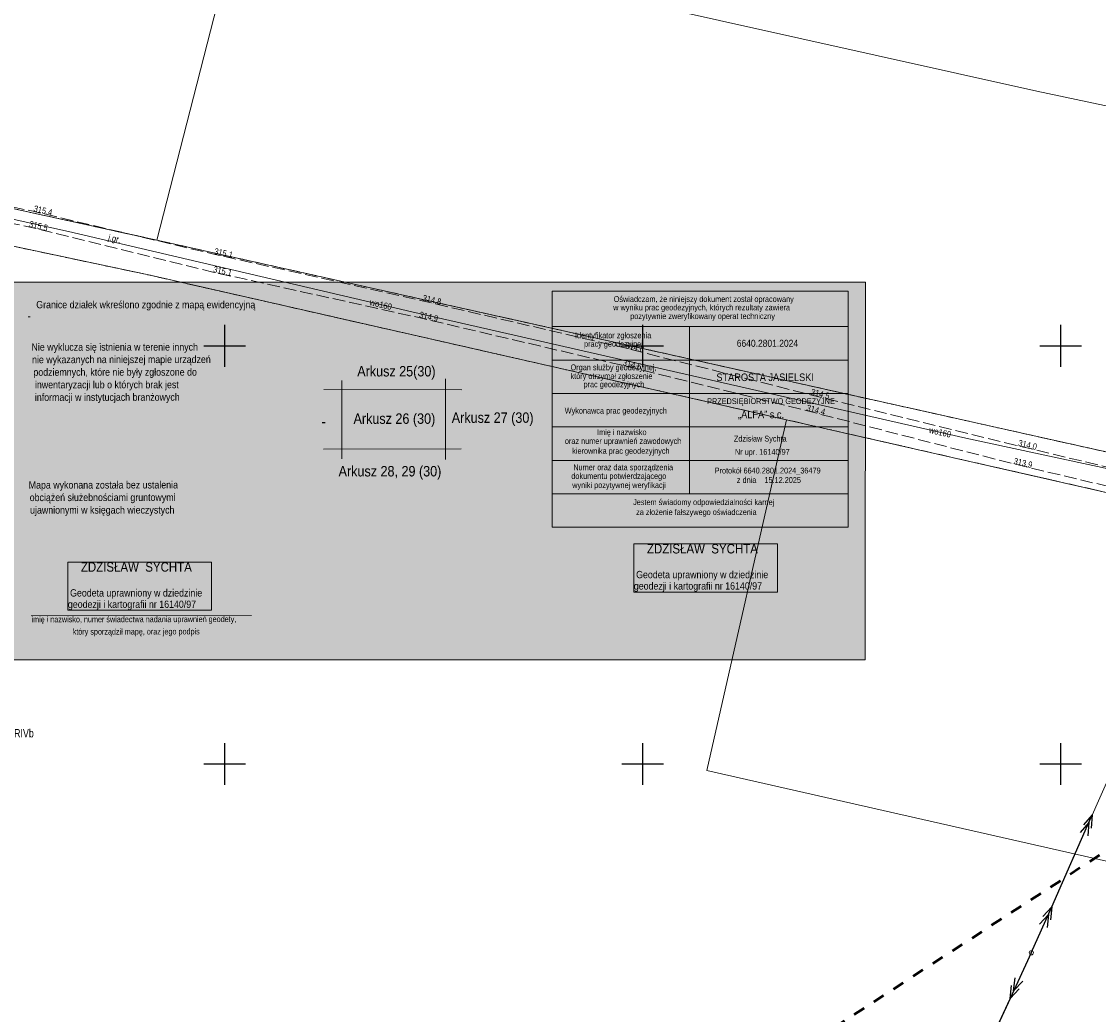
# Model space of a CAD drawing. Header units: metres. Extents: x 7523615 to 7533948, y 5492686 to 5502120.
# Tile 214 of 256: x 7531176 to 7531305, y 5497320 to 5497439. Entities that reach past the tile are written whole.
import ezdxf
from ezdxf.enums import TextEntityAlignment as Align

# ---------------------------------------------------------------- set-up
doc = ezdxf.new("R2010")
doc.units = ezdxf.units.M
for name, pattern in [('1.4_1.4', [2.8, 1.4, -1.4]), ('1.5_0.5', [2, 1.5, -0.5]), ('219-500', [0]), ('egkk-500', [2, 1.5, -0.5]), ('egug-500', [1, 0.5, -0.5]), ('suep_sn_500', [0])]:
    doc.linetypes.add(name, pattern=pattern)
doc.layers.get('0').update_dxf_attribs({"color": 2, "lineweight": 5})
doc.styles.get("Standard").update_dxf_attribs({"font": 'Working1250', "width": 0.75})

# ---------------------------------------------------------------- blocks, each defined once
blk = doc.blocks.new('203')
at = {"linetype": 'Continuous', "lineweight": 0}
h = blk.add_hatch(color=0, dxfattribs=at)
edge = h.paths.add_edge_path()
edge.add_arc((0, 0), 0.045, 0, 360)
blk = doc.blocks.new('PW01')
at = {"linetype": 'Continuous', "lineweight": 13}
h = blk.add_hatch(color=0, dxfattribs=at)
edge = h.paths.add_edge_path()
edge.add_arc((0, 0), 0.045, 0, 360)
blk = doc.blocks.new('US15')
at = {"color": 0, "linetype": 'Continuous', "lineweight": 13}
blk.add_circle((0, 0), 0.25, dxfattribs=at)
blk = doc.blocks.new('SUEP2')
at = {"color": 0, "linetype": 'Continuous'}
for p, q in [((0, 0), (6.027, 0)), ((5.027, 0), (3.527, 0.5)), ((5.027, 0), (3.527, -0.5)), ((6.027, 0), (4.527, 0.5)), ((6.027, 0), (4.527, -0.5)), ((6.027, 0), (18.027, 0)), ((17.027, 0), (15.527, 0.5)), ((17.027, 0), (15.527, -0.5)), ((18.027, 0), (16.527, 0.5)), ((18.027, 0), (16.527, -0.5))]:
    blk.add_line(p, q, dxfattribs=at)
blk = doc.blocks.new('RAMKA500K')
at = {"color": 0}
for p, q in [((0, 147.5), (0, 152.5)), ((50, 147.5), (50, 152.5)), ((100, 147.5), (100, 152.5)), ((400, 147.5), (400, 152.5)), ((0, 150), (2.5, 150)), ((47.5, 150), (52.5, 150)), ((97.5, 150), (102.5, 150)), ((397.5, 150), (400, 150)), ((0, 97.5), (0, 102.5)), ((50, 97.5), (50, 102.5)), ((100, 97.5), (100, 102.5)), ((400, 97.5), (400, 102.5)), ((0, 100), (2.5, 100)), ((47.5, 100), (52.5, 100)), ((97.5, 100), (102.5, 100)), ((397.5, 100), (400, 100))]:
    blk.add_line(p, q, dxfattribs=at)

msp = doc.modelspace()

# ---------------------------------------------------------------- hatches: boundary and pattern name
at = {"layer": 'Pieczątka na wyrysie', "linetype": 'CONTINUOUS', "lineweight": 13}
for points in [[(7531144.93, 5497362.43), (7531144.93, 5497407.63), (7531276.63, 5497407.63), (7531276.6, 5497362.43)], [(7531248.94, 5497370.55), (7531266.12, 5497370.55), (7531266.12, 5497376.31), (7531248.94, 5497376.31)], [(7531181.25, 5497368.37), (7531198.42, 5497368.37), (7531198.42, 5497374.12), (7531181.25, 5497374.12)]]:
    msp.add_hatch(color=0, dxfattribs=at).paths.add_polyline_path(points)

# ---------------------------------------------------------------- linework, layer by layer
at = {"layer": '217-kontur klasyfikacyjny', "color": 7, "linetype": 'egkk-500', "lineweight": 18, "flags": 128}
for points in [[(7531089.24, 5497435.19), (7531191.88, 5497412.65)], [(7531191.09, 5497408.45), (7531145.77, 5497418.05)], [(7531191.88, 5497412.65), (7531379.8, 5497370.73)], [(7531267.2, 5497391.16), (7531191.09, 5497408.45)], [(7531368.76, 5497368.09), (7531267.2, 5497391.16)]]:
    msp.add_lwpolyline(points, dxfattribs=at)
at = {"layer": '218-kontur użytku gruntowego', "color": 7, "linetype": 'egug-500', "lineweight": 18, "flags": 128}
for points in [[(7531191.88, 5497412.65), (7531089.24, 5497435.19)], [(7531145.77, 5497418.05), (7531191.09, 5497408.45)], [(7531379.8, 5497370.73), (7531191.88, 5497412.65)], [(7531191.09, 5497408.45), (7531267.2, 5497391.16)], [(7531267.2, 5497391.16), (7531368.76, 5497368.09)]]:
    msp.add_lwpolyline(points, dxfattribs=at)
at = {"layer": '219-działka ewidencyjna', "color": 3, "linetype": '219-500', "lineweight": 18, "flags": 128}
for points in [[(7531191.88, 5497412.65), (7531201.88, 5497451.72)], [(7531201.88, 5497451.72), (7531297.13, 5497430.47)], [(7531089.24, 5497435.19), (7531191.88, 5497412.65)], [(7531297.13, 5497430.47), (7531334.2, 5497422.6)], [(7531145.77, 5497418.05), (7531191.09, 5497408.45)], [(7531191.88, 5497412.65), (7531379.8, 5497370.73)], [(7531191.09, 5497408.45), (7531267.2, 5497391.16)], [(7531257.67, 5497349.23), (7531267.2, 5497391.16)], [(7531368.76, 5497368.09), (7531267.2, 5497391.16)], [(7531257.67, 5497349.23), (7531333.42, 5497332.02)]]:
    msp.add_lwpolyline(points, dxfattribs=at)
at = {"layer": 'jezdnia', "color": 7, "linetype": '1.5_0.5', "lineweight": 18, "flags": 128}
msp.add_lwpolyline([(7531380.66, 5497369.77), (7531377.1, 5497366.63), (7531366.27, 5497369.49), (7531341.94, 5497375.38), (7531318.37, 5497380.17), (7531294.31, 5497385.9), (7531269.53, 5497392.27), (7531247.56, 5497397.67), (7531223.22, 5497403.39), (7531198.58, 5497408.83), (7531176.55, 5497414.25), (7531151.96, 5497419.26), (7531127.12, 5497424.68), (7531102.47, 5497430.44), (7531066.73, 5497437.66), (7531043.29, 5497442.62), (7531018.19, 5497447.45), (7530994.11, 5497452.58), (7530967.32, 5497458.64), (7530949.15, 5497462.67), (7530925.27, 5497469.65), (7530899.65, 5497475.65), (7530880.03, 5497479.96), (7530866.54, 5497483.86), (7530852.63, 5497486.74), (7530830.27, 5497490.29), (7530810.02, 5497492.72), (7530769.86, 5497501.58), (7530733.3, 5497509.7), (7530708.55, 5497515.04), (7530683.9, 5497520.31), (7530655.32, 5497526.6), (7530633.69, 5497534.05), (7530608.9, 5497540.11), (7530587.95, 5497547.32), (7530567.42, 5497554.18), (7530546.57, 5497557.33), (7530519.25, 5497563.67), (7530493.63, 5497569.36), (7530480.5, 5497569.96), (7530464.6, 5497569.01), (7530442.73, 5497574.48), (7530412.22, 5497582.47), (7530389.93, 5497589.54), (7530360.77, 5497594.83), (7530337.99, 5497602.51), (7530321.98, 5497607.51), (7530325.14, 5497610.07), (7530339.31, 5497604.63), (7530361.66, 5497597.02), (7530390.23, 5497591.73), (7530412.83, 5497584.62), (7530443.74, 5497576.78), (7530464.8, 5497571.27), (7530480.34, 5497572.08), (7530493.99, 5497571.34), (7530519.69, 5497565.96), (7530547.14, 5497559.43), (7530567.79, 5497556.21), (7530588.79, 5497549.29), (7530609.5, 5497542.12), (7530634.14, 5497536.11), (7530655.79, 5497528.94), (7530684.16, 5497522.58), (7530708.98, 5497517.41), (7530733.78, 5497512.03), (7530770.22, 5497503.7), (7530810.24, 5497494.88), (7530830.29, 5497492.47), (7530852.93, 5497488.93), (7530866.95, 5497485.99), (7530880.51, 5497481.95), (7530899.99, 5497477.71), (7530925.76, 5497471.69), (7530949.67, 5497464.68), (7530967.69, 5497460.56), (7530994.41, 5497454.74), (7531018.59, 5497449.49), (7531043.62, 5497444.71), (7531067.09, 5497439.63), (7531102.76, 5497432.44), (7531127.55, 5497426.65), (7531152.35, 5497421.32), (7531177.09, 5497416.1), (7531198.69, 5497410.98), (7531223.61, 5497405.4), (7531247.87, 5497399.75), (7531270.06, 5497394.16), (7531294.85, 5497388.06), (7531318.85, 5497382.34), (7531342.32, 5497377.31), (7531366.84, 5497371.72)], close=True, dxfattribs=at)
at = {"layer": 'Pieczątka na wyrysie', "color": 7, "linetype": 'CONTINUOUS', "lineweight": 13, "flags": 128}
msp.add_lwpolyline([(7531144.93, 5497362.43), (7531144.93, 5497407.63), (7531276.63, 5497407.63), (7531276.6, 5497362.43)], close=True, dxfattribs=at)
at = {"layer": 'Pieczątka na wyrysie', "color": 1, "linetype": 'CONTINUOUS', "lineweight": 13, "flags": 128}
for points in [[(7531239.19, 5497406.55), (7531239.19, 5497378.31)], [(7531274.57, 5497406.55), (7531239.19, 5497406.55)], [(7531274.56, 5497406.55), (7531274.56, 5497378.31)], [(7531274.56, 5497402.31), (7531239.19, 5497402.31)], [(7531255.58, 5497382.31), (7531255.58, 5497402.31)], [(7531274.56, 5497398.31), (7531239.19, 5497398.31)], [(7531274.56, 5497394.31), (7531239.19, 5497394.31)], [(7531274.56, 5497390.31), (7531239.19, 5497390.31)], [(7531274.56, 5497386.31), (7531239.19, 5497386.31)], [(7531274.56, 5497382.31), (7531239.19, 5497382.31)], [(7531274.56, 5497378.31), (7531239.19, 5497378.31)]]:
    msp.add_lwpolyline(points, dxfattribs=at)
at = {"layer": 'Pieczątka na wyrysie', "color": 7, "linetype": 'CONTINUOUS', "lineweight": 13, "flags": 128}
for points in [[(7531226.4, 5497396.07), (7531226.41, 5497386.42)], [(7531228.35, 5497394.76), (7531211.86, 5497394.77)], [(7531214.01, 5497395.87), (7531214.02, 5497386.5)], [(7531228.3, 5497387.67), (7531211.82, 5497387.66)], [(7531176.86, 5497367.71), (7531203.21, 5497367.74)]]:
    msp.add_lwpolyline(points, dxfattribs=at)
at = {"layer": 'Pieczątka na wyrysie', "color": 0, "linetype": 'CONTINUOUS', "lineweight": 13, "flags": 128}
for points in [[(7531248.94, 5497370.55), (7531266.12, 5497370.55), (7531266.12, 5497376.31), (7531248.94, 5497376.31)], [(7531181.25, 5497368.37), (7531198.42, 5497368.37), (7531198.42, 5497374.12), (7531181.25, 5497374.12)]]:
    msp.add_lwpolyline(points, close=True, dxfattribs=at)
at = {"layer": 'przewód elektroenergetyczny średniego napięcia', "color": 1, "linetype": 'suep_sn_500', "lineweight": 18, "flags": 128}
for points in [[(7531296.48, 5497327.41), (7531333.96, 5497412.1)], [(7531333.96, 5497412.1), (7531296.48, 5497327.41)], [(7531251.72, 5497230.98), (7531296.48, 5497327.41)]]:
    msp.add_lwpolyline(points, dxfattribs=at)
at = {"layer": 'przewód wodociągowy', "color": 7, "linetype": 'CONTINUOUS', "lineweight": 18, "flags": 128}
msp.add_lwpolyline([(7531391.81, 5497364.47), (7531390.12, 5497366.11), (7531389.97, 5497367.4), (7531390.13, 5497369.55), (7531386.88, 5497369.91), (7531377.75, 5497370.47), (7531365.34, 5497371.82), (7531317.91, 5497382.67), (7531288.66, 5497388.97), (7531222.39, 5497404.08), (7531181.31, 5497413.69), (7531151.54, 5497420.25), (7531104.84, 5497430.77), (7531076.46, 5497437.25), (7531039.65, 5497445.26)], dxfattribs=at)
at = {"layer": 'Zakres', "color": 5, "linetype": '1.4_1.4', "lineweight": 50, "flags": 128}
msp.add_lwpolyline([(7531743.27, 5499246.67), (7531674.19, 5499075.04), (7531617.16, 5499130.01), (7531497.22, 5499019.6), (7531360.69, 5498909.88), (7531137.38, 5498723.26), (7530837.96, 5498471.05), (7530827.29, 5498468.56), (7530555.83, 5498209.93), (7530490.21, 5498246.48), (7530415.42, 5498175.93), (7530370.97, 5498140.65), (7530313.12, 5498105.37), (7530175.54, 5498113.13), (7530201.64, 5498273.29), (7530135.32, 5498299.4), (7530095.81, 5498250.01), (7529934.94, 5498278.94), (7529886.55, 5498254.6), (7529886.96, 5498227.43), (7529861.56, 5498166.05), (7529795.24, 5498157.58), (7529752.2, 5498064.45), (7529512.79, 5498134.24), (7529497.7, 5498245.62), (7529418.48, 5498260.59), (7529163.77, 5498290.23), (7529123.55, 5498137.12), (7529361.33, 5498088.44), (7529468.57, 5498017.18), (7529499.62, 5497998.73), (7529568.05, 5497998.13), (7529612.5, 5497967.79), (7529759.26, 5497962.85), (7529731.04, 5497742.01), (7529837.62, 5497773.43), (7529926.26, 5498000.98), (7530249.5, 5497965.97), (7530399.55, 5498036.46), (7530504.33, 5498041.17), (7530550.19, 5498000.25), (7530485.28, 5497939.57), (7530567.12, 5497896.53), (7530578.58, 5497865.95), (7530414.96, 5497723.67), (7530456.35, 5497670.63), (7530620.04, 5497828.68), (7530672.25, 5497834.44), (7530708.23, 5497874.66), (7530802.89, 5497949.74), (7531291.02, 5497844.85), (7531633.86, 5497783.35), (7531723.76, 5497752.95), (7531716.74, 5497689.82), (7531638.86, 5497701.8), (7531607.99, 5497651.88), (7531593.17, 5497646.23), (7531554.37, 5497551.69), (7531542.2, 5497533.11), (7531433.37, 5497444.09), (7531365.28, 5497382.71), (7531307.01, 5497340.61), (7531265.62, 5497313.74), (7531154.14, 5497225.54), (7531069.47, 5497140.17), (7531095.58, 5497066.79), (7531227.52, 5497061.86), (7531269.85, 5497013.88), (7531267.74, 5496900.28), (7531245.86, 5496824.79), (7531285.37, 5496797.98), (7531257.86, 5496726.01), (7531235.28, 5496726.72), (7531225.4, 5496699.91), (7531197.11, 5496699.88), (7531185.19, 5496624.41), (7531253.8, 5496571.67), (7531243.22, 5496477.48), (7531256.45, 5496456.49), (7531351.7, 5496436.03), (7531399.67, 5496549.62), (7531437.77, 5496640.64), (7531396.85, 5496663.92), (7531455.59, 5496799.21), (7531464.06, 5496818.26), (7531468.64, 5496848.96), (7531480.28, 5496877.18), (7531555.07, 5497002.95), (7531557.66, 5497022.17), (7531504.63, 5497031.87), (7531386.27, 5497072.44), (7531447.65, 5497179.68), (7531472.88, 5497186.56), (7531542.73, 5497165.75), (7531534.96, 5497117.77), (7531587.88, 5497105.78), (7531625.63, 5497206.32), (7531717.2, 5497165.38), (7531739.28, 5497219.08), (7531634.8, 5497264.88), (7531650.32, 5497306.51), (7531689.66, 5497342.67), (7531724.67, 5497377.51), (7531750.16, 5497383.41), (7531790.73, 5497415.16), (7531807.49, 5497435.8), (7531857.05, 5497525.94), (7531880.16, 5497531.76), (7531912.79, 5497579.21), (7531951.42, 5497582.56), (7531983.17, 5497634.77), (7532010.16, 5497686.45), (7532022.45, 5497715.67), (7532045.96, 5497826.68), (7532028.32, 5497890.18), (7532058.84, 5497978.73), (7532130.81, 5498096.73), (7532169.26, 5498228.67), (7532173.67, 5498272.59), (7532173.45, 5498329.02), (7532174.2, 5498362.37), (7532178.84, 5498457.8), (7532136.75, 5498585.56), (7532124.81, 5498799.34), (7532152.62, 5498813.57), (7532125.69, 5499032.47), (7532124.99, 5499095.27), (7532200.95, 5499066.75), (7532264.33, 5499123.02), (7532116.22, 5499183.81), (7531993.34, 5499227.79), (7531913.61, 5499254.72), (7531816.6, 5499290.94), (7531739.75, 5499297.76), (7531571.83, 5499328.1), (7531549.25, 5499297.76), (7531536.55, 5499281.53), (7531425.08, 5499226.5), (7531439.19, 5499201.8), (7531552.78, 5499254.72), (7531607.81, 5499273.77), (7531677.13, 5499271.21)], close=True, dxfattribs=at)

# ---------------------------------------------------------------- block references
at = {"layer": '203-punkt graniczny', "color": 3, "linetype": 'CONTINUOUS', "lineweight": 18}
for p in [(7531297.13, 5497430.47), (7531191.88, 5497412.65), (7531191.09, 5497408.45), (7531267.2, 5497391.16), (7531257.67, 5497349.23)]:
    msp.add_blockref('203', p, dxfattribs=at)
at = {"layer": 'pikieta naturalna', "color": 7, "linetype": 'CONTINUOUS', "lineweight": 13}
for p in [(7531177.09, 5497416.1), (7531176.55, 5497414.25), (7531198.69, 5497410.98), (7531198.58, 5497408.83), (7531223.61, 5497405.4), (7531223.22, 5497403.39), (7531247.87, 5497399.75), (7531247.56, 5497397.67), (7531270.06, 5497394.16), (7531269.53, 5497392.27), (7531294.85, 5497388.06), (7531294.31, 5497385.9)]:
    msp.add_blockref('PW01', p, dxfattribs=at)
at = {"layer": 'przewód elektroenergetyczny średniego napięcia', "color": 1, "linetype": 'CONTINUOUS', "lineweight": 18}
for rotation in [66.128, 245.101]:
    msp.add_blockref('SUEP2', (7531296.48, 5497327.41), dxfattribs=dict(at, rotation=rotation))
at = {"layer": 'słup przewodów napowietrznych', "color": 7, "linetype": 'CONTINUOUS', "lineweight": 18}
msp.add_blockref('US15', (7531296.48, 5497327.41), dxfattribs=at)
at = {"layer": 'Wstawianie ramki sekcyjnej z opisem', "color": 7, "linetype": 'CONTINUOUS', "lineweight": 13}
for p in [(7530800, 5497250), (7531200, 5497250)]:
    msp.add_blockref('RAMKA500K', p, dxfattribs=at)

# ---------------------------------------------------------------- texts
at = {"layer": '209-oznaczenie konturu klasyfikacyjnego', "color": 7, "linetype": 'CONTINUOUS', "lineweight": 18, "width": 0.79}
msp.add_text('RIVb', height=1, dxfattribs=at).set_placement((7531174.82, 5497354.17), align=Align.TOP_LEFT)
at = {"layer": 'jezdnia-Atr17', "color": 7, "width": 0.9}
msp.add_text('j.gr.', height=0.75, rotation=346.178, dxfattribs=at).set_placement((7531186.02, 5497412.66))
at = {"layer": 'Pieczątka na wyrysie', "color": 7, "linetype": 'CONTINUOUS', "lineweight": 13, "width": 0.903}
for s, p in [('Granice działek wkreślono zgodnie z mapą ewidencyjną', (7531190.56, 5497404.5)), ('-', (7531176.61, 5497403.13))]:
    msp.add_text(s, height=0.875, dxfattribs=at).set_placement(p, align=Align.CENTER)
at = {"layer": 'Pieczątka na wyrysie', "color": 1, "linetype": 'CONTINUOUS', "lineweight": 13, "width": 0.903}
for s, p in [('w wyniku prac geodezyjnych, których rezultaty zawiera', (7531246.47, 5497404.25)), ('Oświadczam, że niniejszy dokument został opracowany', (7531246.53, 5497405.25)), ('pozytywnie zweryfikowany operat techniczny', (7531248.5, 5497403.21)), ('Identyfikator zgłoszenia ', (7531241.9, 5497400.91)), ('pracy geodezyjnej', (7531242.98, 5497399.89)), ('Organ służby geodezyjnej,', (7531241.37, 5497397.08)), ('który otrzymał zgłoszenie', (7531241.37, 5497396.04)), ('prac geodezyjnych', (7531242.92, 5497395.05)), ('Wykonawca prac geodezyjnych', (7531240.67, 5497391.9)), ('Imię i nazwisko', (7531244.54, 5497389.33)), ('oraz numer uprawnień zawodowych', (7531240.69, 5497388.27)), ('kierownika prac geodezyjnych', (7531241.57, 5497387.09)), ('Numer oraz data sporządzenia', (7531241.7, 5497385.13)), ('dokumentu potwierdzającego', (7531241.46, 5497384.08)), ('wyniki pozytywnej weryfikacji', (7531241.57, 5497383)), ('Jestem świadomy odpowiedzialności karnej', (7531248.85, 5497380.96)), ('za złożenie fałszywego oświadczenia', (7531249.21, 5497379.77))]:
    msp.add_text(s, height=0.7, dxfattribs=at).set_placement(p)
at = {"layer": 'Pieczątka na wyrysie', "color": 7, "linetype": 'CONTINUOUS', "lineweight": 13, "width": 0.903}
for s, rotation, p in [('Nie wyklucza się istnienia w terenie innych', 0.053, (7531186.85, 5497399.43)), ('nie wykazanych na niniejszej mapie urządzeń', 0.053, (7531187.65, 5497397.94)), ('podziemnych, które nie były zgłoszone do', 0.053, (7531186.9, 5497396.43)), ('inwentaryzacji lub o których brak jest', 0.053, (7531185.91, 5497394.93)), ('informacji w instytucjach branżowych', 0.053, (7531185.96, 5497393.43)), ('Mapa wykonana została bez ustalenia', 0.054, (7531185.49, 5497382.94)), ('obciążeń służebnościami gruntowymi ', 0.054, (7531185.55, 5497381.44)), ('ujawnionymi w księgach wieczystych', 0.054, (7531185.36, 5497379.94))]:
    msp.add_text(s, height=0.875, rotation=rotation, dxfattribs=at).set_placement(p, align=Align.CENTER)
at = {"layer": 'Pieczątka na wyrysie', "color": 7, "linetype": 'CONTINUOUS', "lineweight": 25, "width": 0.903}
for s, height, p in [('6640.2801.2024', 0.84, (7531261.25, 5497399.89)), ('STAROSTA JASIELSKI', 0.91, (7531258.81, 5497395.79)), ('„ALFA” s.c.', 0.91, (7531261.41, 5497391.35))]:
    msp.add_text(s, height=height, dxfattribs=at).set_placement(p)
at = {"layer": 'Pieczątka na wyrysie', "color": 7, "linetype": 'CONTINUOUS', "lineweight": 18, "width": 0.9}
for s, p in [('Arkusz 25(30)', (7531220.54, 5497396.97)), ('Arkusz 28, 29 (30)', (7531219.77, 5497385.01))]:
    msp.add_text(s, height=1.25, dxfattribs=at).set_placement(p, align=Align.MIDDLE_CENTER)
at = {"layer": 'Pieczątka na wyrysie', "color": 7, "linetype": 'CONTINUOUS', "lineweight": 13, "width": 0.903}
for s, p in [('PRZEDSIĘBIORSTWO GEODEZYJNE', (7531257.7, 5497393.04)), ('Zdzisław Sychta', (7531260.91, 5497388.56)), ('Nr upr. 16140/97', (7531261.03, 5497386.97)), ('Protokół 6640.2801.2024_36479', (7531258.61, 5497384.74)), ('z dnia    15.12.2025 ', (7531261.26, 5497383.61))]:
    msp.add_text(s, height=0.7, dxfattribs=at).set_placement(p)
at = {"layer": 'Pieczątka na wyrysie', "color": 7, "linetype": 'CONTINUOUS', "lineweight": 18, "width": 0.9}
msp.add_text('Arkusz 27 (30)', height=1.25, dxfattribs=at).set_placement((7531227.16, 5497391.42), align=Align.MIDDLE_LEFT)
msp.add_text('-', height=1.25, dxfattribs=at).set_placement((7531212.09, 5497390.96), align=Align.MIDDLE_RIGHT)
at = {"layer": 'Pieczątka na wyrysie', "color": 7, "linetype": 'CONTINUOUS', "lineweight": 25, "width": 0.9}
msp.add_text('Arkusz 26 (30)', height=1.25, dxfattribs=at).set_placement((7531220.3, 5497391.3), align=Align.MIDDLE_CENTER)
at = {"layer": 'Pieczątka na wyrysie', "color": 172, "linetype": 'CONTINUOUS', "lineweight": 25, "width": 0.903}
for p in [(7531250.5, 5497375.17), (7531182.8, 5497372.99)]:
    msp.add_text('ZDZISŁAW  SYCHTA', height=1.137, dxfattribs=at).set_placement(p)
at = {"layer": 'Pieczątka na wyrysie', "color": 172, "linetype": 'CONTINUOUS', "lineweight": 13, "width": 0.903}
for s, p in [('Geodeta uprawniony w dziedzinie', (7531249.21, 5497372.21)), ('geodezji i kartografii nr 16140/97', (7531248.94, 5497370.85)), ('Geodeta uprawniony w dziedzinie', (7531181.51, 5497370.02)), ('geodezji i kartografii nr 16140/97', (7531181.25, 5497368.66))]:
    msp.add_text(s, height=0.875, dxfattribs=at).set_placement(p)
at = {"layer": 'Pieczątka na wyrysie', "color": 7, "linetype": 'CONTINUOUS', "lineweight": 18, "width": 0.796}
for s, p in [('imię i nazwisko, numer świadectwa nadania uprawnień geodety,', (7531189.14, 5497367.66)), ('który sporządził mapę, oraz jego podpis', (7531189.42, 5497366.19))]:
    msp.add_text(s, height=0.71, rotation=0.079, dxfattribs=at).set_placement(p, align=Align.TOP_CENTER)
at = {"layer": 'pikieta naturalna-Atr2', "color": 7, "width": 0.9}
for s, rotation, p in [('315.4', 346.665, (7531177.09, 5497416.1)), ('315.5', 346.178, (7531176.55, 5497414.25)), ('315.1', 347.379, (7531198.69, 5497410.98)), ('315.1', 347.55, (7531198.58, 5497408.83)), ('314.8', 346.89, (7531223.61, 5497405.4)), ('314.9', 346.775, (7531223.22, 5497403.39)), ('314.6', 345.86, (7531247.87, 5497399.75)), ('314.6', 346.191, (7531247.56, 5497397.67)), ('314.5', 346.176, (7531270.06, 5497394.16)), ('314.4', 345.584, (7531269.53, 5497392.27)), ('314.0', 346.594, (7531294.85, 5497388.06)), ('313.9', 346.604, (7531294.31, 5497385.9))]:
    msp.add_text(s, height=0.75, rotation=rotation, dxfattribs=at).set_placement(p)
at = {"layer": 'przewód wodociągowy-Atr1', "color": 7, "width": 0.9}
for rotation, p in [(346.833, (7531217.39, 5497405.25)), (347.156, (7531284.27, 5497389.97))]:
    msp.add_text('wo160', height=0.75, rotation=rotation, dxfattribs=at).set_placement(p, align=Align.MIDDLE_LEFT)

doc.saveas('drawing.dxf')
